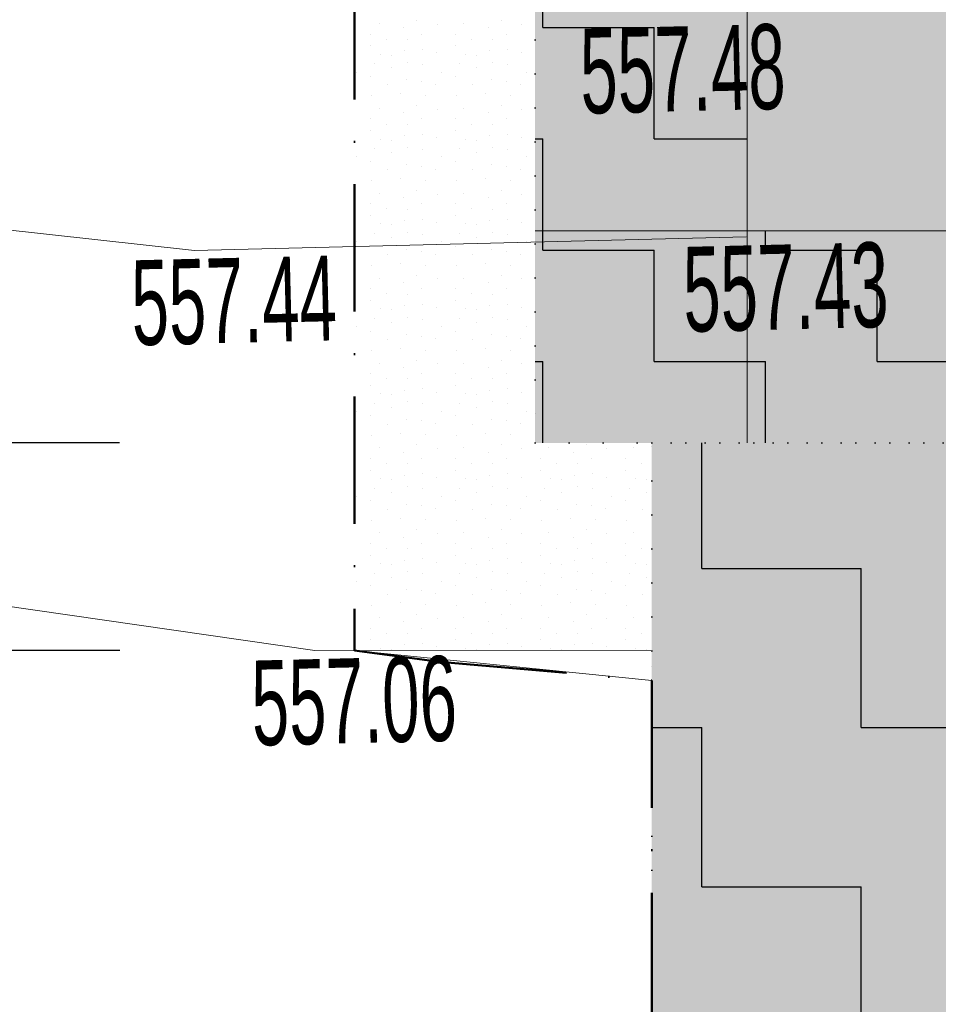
# Model space of a CAD drawing. Header units: millimetres. Extents: x -211955 to 157391, y -241491 to 94238.
# Tile 27 of 138: x -19607 to -17443, y -59527 to -57206. Entities that reach past the tile are written whole.
import ezdxf

# ---------------------------------------------------------------- set-up
doc = ezdxf.new("R2010")
doc.units = ezdxf.units.MM
doc.header["$PDMODE"] = 65
doc.linetypes.add('Cerchovana_1', pattern=[500, 300, -100, 0, -100])
doc.linetypes.add('Teckovana 0.5x_2', pattern=[80, 0, -80])
for name, color, linetype, lineweight in [('XR$1$PODKLAD_1', 7, 'Continuous', 25), ('XR$2$PŮDORYS 1.NP - STÁVAJÍCÍ_1', 7, 'Continuous', 25), ('XR$3$SITUACE - BOURÁNÍ_1', 7, 'Continuous', 25), ('XR$4$SITUACE - BOURÁNÍ - KOTY_1', 7, 'Continuous', 25)]:
    doc.layers.add(name, color=color, linetype=linetype, lineweight=lineweight)
doc.styles.add('ARIALNARROW', font='ARIALN.TTF')
doc.dimstyles.new('DIMSTYLE_2', dxfattribs={"dimtxt": 250, "dimasz": 300, "dimexe": 0, "dimexo": 0, "dimgap": 125, "dimtad": 2, "dimlfac": 0.001, "dimrnd": 0.05, "dimzin": 4, "dimdsep": 46, "dimtxsty": 'ARIALNARROW', "dimblk1": 'ALL_ML_STRICH', "dimblk2": 'ALL_ML_STRICH', "dimsah": 1, "dimcen": 0, "dimclrd": 6, "dimclre": 6, "dimclrt": 6, "dimadec": 0, "dimazin": 0, "dimtfac": 1, "dimtdec": 0, "dimtix": 1, "dimtmove": 2, "dimatfit": 3, "dimfxl": 0, "dimtzin": 0, "dimlwd": 0, "dimlwe": 18, "dimarcsym": 0})
doc.dimstyles.new('DIMSTYLE_3', dxfattribs={"dimtxt": 250, "dimasz": 300, "dimexe": 0, "dimexo": 0, "dimgap": 125, "dimtad": 2, "dimlfac": 0.001, "dimrnd": 0.05, "dimzin": 4, "dimdsep": 46, "dimtxsty": 'ARIALNARROW', "dimblk1": 'ALL_ML_STRICH', "dimblk2": 'ALL_ML_STRICH', "dimsah": 1, "dimcen": 0, "dimclrd": 6, "dimclre": 6, "dimclrt": 6, "dimadec": 0, "dimazin": 0, "dimtfac": 1, "dimtdec": 0, "dimtix": 1, "dimtmove": 2, "dimatfit": 3, "dimfxl": 0, "dimtvp": 1.2, "dimtzin": 0, "dimlwd": 0, "dimlwe": 18, "dimarcsym": 0})
doc.dimstyles.new('DIMSTYLE_4', dxfattribs={"dimtxt": 250, "dimasz": 300, "dimexe": 0, "dimexo": 0, "dimgap": 125, "dimtad": 2, "dimlfac": 0.001, "dimrnd": 0.05, "dimzin": 4, "dimdsep": 46, "dimtxsty": 'ARIALNARROW', "dimblk1": 'ALL_ML_STRICH', "dimblk2": 'ALL_ML_STRICH', "dimsah": 1, "dimcen": 0, "dimclrd": 6, "dimclre": 6, "dimclrt": 6, "dimadec": 0, "dimazin": 0, "dimtfac": 1, "dimtdec": 0, "dimtix": 1, "dimtmove": 2, "dimatfit": 3, "dimfxl": 0, "dimtzin": 0, "dimlwd": 0, "dimlwe": 18, "dimarcsym": 0})

# ---------------------------------------------------------------- blocks, each defined once
blk = doc.blocks.new('VZOR_0')
at = {"layer": 'XR$3$SITUACE - BOURÁNÍ_1', "color": 204, "linetype": 'Continuous', "lineweight": 13}
for p, q in [((-18760.4, -57215.6), (-18760.4, -57215.6)), ((-18702.6, -57225.8), (-18702.6, -57225.8)), ((-18672, -57208.4), (-18672, -57208.4)), ((-18623.8, -57217.2), (-18623.8, -57217.2)), ((-18560.4, -57215.6), (-18560.4, -57215.6)), ((-18502.6, -57225.8), (-18502.6, -57225.8)), ((-18472, -57208.4), (-18472, -57208.4)), ((-18423.8, -57217.2), (-18423.8, -57217.2)), ((-18780, -57240), (-18780, -57240)), ((-18660, -57240), (-18660, -57240)), ((-18580, -57240), (-18580, -57240)), ((-18460, -57240), (-18460, -57240)), ((-18779.4, -57268), (-18779.4, -57268)), ((-18743.2, -57252.4), (-18743.2, -57252.4)), ((-18693.2, -57253), (-18693.2, -57253)), ((-18579.4, -57268), (-18579.4, -57268)), ((-18543.2, -57252.4), (-18543.2, -57252.4)), ((-18493.2, -57253), (-18493.2, -57253)), ((-18756.6, -57287.8), (-18756.6, -57287.8)), ((-18730.2, -57290), (-18730.2, -57290)), ((-18700, -57280), (-18700, -57280)), ((-18658.2, -57276.4), (-18658.2, -57276.4)), ((-18624.6, -57284.6), (-18624.6, -57284.6)), ((-18556.6, -57287.8), (-18556.6, -57287.8)), ((-18530.2, -57290), (-18530.2, -57290)), ((-18500, -57280), (-18500, -57280)), ((-18458.2, -57276.4), (-18458.2, -57276.4)), ((-18424.6, -57284.6), (-18424.6, -57284.6)), ((-18771.2, -57310.4), (-18771.2, -57310.4)), ((-18693, -57307), (-18693, -57307)), ((-18657.2, -57311.8), (-18657.2, -57311.8)), ((-18571.2, -57310.4), (-18571.2, -57310.4)), ((-18493, -57307), (-18493, -57307)), ((-18457.2, -57311.8), (-18457.2, -57311.8)), ((-18813, -57329.6), (-18813, -57329.6)), ((-18780, -57340), (-18780, -57340)), ((-18731.2, -57319.8), (-18731.2, -57319.8)), ((-18613, -57329.6), (-18613, -57329.6)), ((-18580, -57340), (-18580, -57340)), ((-18531.2, -57319.8), (-18531.2, -57319.8)), ((-18413, -57329.6), (-18413, -57329.6)), ((-18740, -57360), (-18740, -57360)), ((-18694.6, -57348.4), (-18694.6, -57348.4)), ((-18660.2, -57351.8), (-18660.2, -57351.8)), ((-18628, -57358.6), (-18628, -57358.6)), ((-18540, -57360), (-18540, -57360)), ((-18494.6, -57348.4), (-18494.6, -57348.4)), ((-18460.2, -57351.8), (-18460.2, -57351.8)), ((-18428, -57358.6), (-18428, -57358.6)), ((-18778.2, -57386), (-18778.2, -57386)), ((-18709.8, -57380.8), (-18709.8, -57380.8)), ((-18651.2, -57384.8), (-18651.2, -57384.8)), ((-18578.2, -57386), (-18578.2, -57386)), ((-18509.8, -57380.8), (-18509.8, -57380.8)), ((-18451.2, -57384.8), (-18451.2, -57384.8)), ((-18672, -57408.4), (-18672, -57408.4)), ((-18472, -57408.4), (-18472, -57408.4)), ((-18760.4, -57415.6), (-18760.4, -57415.6)), ((-18702.6, -57425.8), (-18702.6, -57425.8)), ((-18623.8, -57417.2), (-18623.8, -57417.2)), ((-18560.4, -57415.6), (-18560.4, -57415.6)), ((-18502.6, -57425.8), (-18502.6, -57425.8)), ((-18423.8, -57417.2), (-18423.8, -57417.2)), ((-18780, -57440), (-18780, -57440)), ((-18743.2, -57452.4), (-18743.2, -57452.4)), ((-18693.2, -57453), (-18693.2, -57453)), ((-18660, -57440), (-18660, -57440)), ((-18580, -57440), (-18580, -57440)), ((-18543.2, -57452.4), (-18543.2, -57452.4)), ((-18493.2, -57453), (-18493.2, -57453)), ((-18460, -57440), (-18460, -57440)), ((-18779.4, -57468), (-18779.4, -57468)), ((-18700, -57480), (-18700, -57480)), ((-18658.2, -57476.4), (-18658.2, -57476.4)), ((-18579.4, -57468), (-18579.4, -57468)), ((-18500, -57480), (-18500, -57480)), ((-18458.2, -57476.4), (-18458.2, -57476.4)), ((-18756.6, -57487.8), (-18756.6, -57487.8)), ((-18730.2, -57490), (-18730.2, -57490)), ((-18624.6, -57484.6), (-18624.6, -57484.6)), ((-18556.6, -57487.8), (-18556.6, -57487.8)), ((-18530.2, -57490), (-18530.2, -57490)), ((-18424.6, -57484.6), (-18424.6, -57484.6)), ((-18771.2, -57510.4), (-18771.2, -57510.4)), ((-18731.2, -57519.8), (-18731.2, -57519.8)), ((-18693, -57507), (-18693, -57507)), ((-18657.2, -57511.8), (-18657.2, -57511.8)), ((-18571.2, -57510.4), (-18571.2, -57510.4)), ((-18531.2, -57519.8), (-18531.2, -57519.8)), ((-18493, -57507), (-18493, -57507)), ((-18457.2, -57511.8), (-18457.2, -57511.8)), ((-18813, -57529.6), (-18813, -57529.6)), ((-18780, -57540), (-18780, -57540)), ((-18694.6, -57548.4), (-18694.6, -57548.4)), ((-18613, -57529.6), (-18613, -57529.6)), ((-18580, -57540), (-18580, -57540)), ((-18494.6, -57548.4), (-18494.6, -57548.4)), ((-18413, -57529.6), (-18413, -57529.6)), ((-18740, -57560), (-18740, -57560)), ((-18660.2, -57551.8), (-18660.2, -57551.8)), ((-18628, -57558.6), (-18628, -57558.6)), ((-18540, -57560), (-18540, -57560)), ((-18460.2, -57551.8), (-18460.2, -57551.8)), ((-18428, -57558.6), (-18428, -57558.6)), ((-18778.2, -57586), (-18778.2, -57586)), ((-18709.8, -57580.8), (-18709.8, -57580.8)), ((-18651.2, -57584.8), (-18651.2, -57584.8)), ((-18578.2, -57586), (-18578.2, -57586)), ((-18509.8, -57580.8), (-18509.8, -57580.8)), ((-18451.2, -57584.8), (-18451.2, -57584.8)), ((-18760.4, -57615.6), (-18760.4, -57615.6)), ((-18672, -57608.4), (-18672, -57608.4)), ((-18623.8, -57617.2), (-18623.8, -57617.2)), ((-18560.4, -57615.6), (-18560.4, -57615.6)), ((-18472, -57608.4), (-18472, -57608.4)), ((-18423.8, -57617.2), (-18423.8, -57617.2)), ((-18780, -57640), (-18780, -57640)), ((-18702.6, -57625.8), (-18702.6, -57625.8)), ((-18660, -57640), (-18660, -57640)), ((-18580, -57640), (-18580, -57640)), ((-18502.6, -57625.8), (-18502.6, -57625.8)), ((-18460, -57640), (-18460, -57640)), ((-18743.2, -57652.4), (-18743.2, -57652.4)), ((-18693.2, -57653), (-18693.2, -57653)), ((-18543.2, -57652.4), (-18543.2, -57652.4)), ((-18493.2, -57653), (-18493.2, -57653)), ((-18779.4, -57668), (-18779.4, -57668)), ((-18756.6, -57687.8), (-18756.6, -57687.8)), ((-18730.2, -57690), (-18730.2, -57690)), ((-18700, -57680), (-18700, -57680)), ((-18658.2, -57676.4), (-18658.2, -57676.4)), ((-18624.6, -57684.6), (-18624.6, -57684.6)), ((-18579.4, -57668), (-18579.4, -57668)), ((-18556.6, -57687.8), (-18556.6, -57687.8)), ((-18530.2, -57690), (-18530.2, -57690)), ((-18500, -57680), (-18500, -57680)), ((-18458.2, -57676.4), (-18458.2, -57676.4)), ((-18424.6, -57684.6), (-18424.6, -57684.6)), ((-18771.2, -57710.4), (-18771.2, -57710.4)), ((-18693, -57707), (-18693, -57707)), ((-18657.2, -57711.8), (-18657.2, -57711.8)), ((-18571.2, -57710.4), (-18571.2, -57710.4)), ((-18493, -57707), (-18493, -57707)), ((-18457.2, -57711.8), (-18457.2, -57711.8)), ((-18813, -57729.6), (-18813, -57729.6)), ((-18731.2, -57719.8), (-18731.2, -57719.8)), ((-18613, -57729.6), (-18613, -57729.6)), ((-18531.2, -57719.8), (-18531.2, -57719.8)), ((-18413, -57729.6), (-18413, -57729.6)), ((-18780, -57740), (-18780, -57740)), ((-18740, -57760), (-18740, -57760)), ((-18694.6, -57748.4), (-18694.6, -57748.4)), ((-18660.2, -57751.8), (-18660.2, -57751.8)), ((-18628, -57758.6), (-18628, -57758.6)), ((-18580, -57740), (-18580, -57740)), ((-18540, -57760), (-18540, -57760)), ((-18494.6, -57748.4), (-18494.6, -57748.4)), ((-18460.2, -57751.8), (-18460.2, -57751.8)), ((-18428, -57758.6), (-18428, -57758.6)), ((-18709.8, -57780.8), (-18709.8, -57780.8)), ((-18509.8, -57780.8), (-18509.8, -57780.8)), ((-18778.2, -57786), (-18778.2, -57786)), ((-18651.2, -57784.8), (-18651.2, -57784.8)), ((-18578.2, -57786), (-18578.2, -57786)), ((-18451.2, -57784.8), (-18451.2, -57784.8)), ((-18760.4, -57815.6), (-18760.4, -57815.6)), ((-18702.6, -57825.8), (-18702.6, -57825.8)), ((-18672, -57808.4), (-18672, -57808.4)), ((-18623.8, -57817.2), (-18623.8, -57817.2)), ((-18560.4, -57815.6), (-18560.4, -57815.6)), ((-18502.6, -57825.8), (-18502.6, -57825.8)), ((-18472, -57808.4), (-18472, -57808.4)), ((-18423.8, -57817.2), (-18423.8, -57817.2)), ((-18780, -57840), (-18780, -57840)), ((-18743.2, -57852.4), (-18743.2, -57852.4)), ((-18693.2, -57853), (-18693.2, -57853)), ((-18660, -57840), (-18660, -57840)), ((-18580, -57840), (-18580, -57840)), ((-18543.2, -57852.4), (-18543.2, -57852.4)), ((-18493.2, -57853), (-18493.2, -57853)), ((-18460, -57840), (-18460, -57840)), ((-18779.4, -57868), (-18779.4, -57868)), ((-18658.2, -57876.4), (-18658.2, -57876.4)), ((-18579.4, -57868), (-18579.4, -57868)), ((-18458.2, -57876.4), (-18458.2, -57876.4)), ((-18756.6, -57887.8), (-18756.6, -57887.8)), ((-18730.2, -57890), (-18730.2, -57890)), ((-18700, -57880), (-18700, -57880)), ((-18624.6, -57884.6), (-18624.6, -57884.6)), ((-18556.6, -57887.8), (-18556.6, -57887.8)), ((-18530.2, -57890), (-18530.2, -57890)), ((-18500, -57880), (-18500, -57880)), ((-18424.6, -57884.6), (-18424.6, -57884.6)), ((-18771.2, -57910.4), (-18771.2, -57910.4)), ((-18731.2, -57919.8), (-18731.2, -57919.8)), ((-18693, -57907), (-18693, -57907)), ((-18657.2, -57911.8), (-18657.2, -57911.8)), ((-18571.2, -57910.4), (-18571.2, -57910.4)), ((-18531.2, -57919.8), (-18531.2, -57919.8)), ((-18493, -57907), (-18493, -57907)), ((-18457.2, -57911.8), (-18457.2, -57911.8)), ((-18813, -57929.6), (-18813, -57929.6)), ((-18780, -57940), (-18780, -57940)), ((-18613, -57929.6), (-18613, -57929.6)), ((-18580, -57940), (-18580, -57940)), ((-18413, -57929.6), (-18413, -57929.6)), ((-18740, -57960), (-18740, -57960)), ((-18694.6, -57948.4), (-18694.6, -57948.4)), ((-18660.2, -57951.8), (-18660.2, -57951.8)), ((-18628, -57958.6), (-18628, -57958.6)), ((-18540, -57960), (-18540, -57960)), ((-18494.6, -57948.4), (-18494.6, -57948.4)), ((-18460.2, -57951.8), (-18460.2, -57951.8)), ((-18428, -57958.6), (-18428, -57958.6)), ((-18778.2, -57986), (-18778.2, -57986)), ((-18709.8, -57980.8), (-18709.8, -57980.8)), ((-18651.2, -57984.8), (-18651.2, -57984.8)), ((-18578.2, -57986), (-18578.2, -57986)), ((-18509.8, -57980.8), (-18509.8, -57980.8)), ((-18451.2, -57984.8), (-18451.2, -57984.8)), ((-18760.4, -58015.6), (-18760.4, -58015.6)), ((-18672, -58008.4), (-18672, -58008.4)), ((-18560.4, -58015.6), (-18560.4, -58015.6)), ((-18472, -58008.4), (-18472, -58008.4)), ((-18702.6, -58025.8), (-18702.6, -58025.8)), ((-18623.8, -58017.2), (-18623.8, -58017.2)), ((-18502.6, -58025.8), (-18502.6, -58025.8)), ((-18423.8, -58017.2), (-18423.8, -58017.2)), ((-18780, -58040), (-18780, -58040)), ((-18743.2, -58052.4), (-18743.2, -58052.4)), ((-18693.2, -58053), (-18693.2, -58053)), ((-18660, -58040), (-18660, -58040)), ((-18580, -58040), (-18580, -58040)), ((-18543.2, -58052.4), (-18543.2, -58052.4)), ((-18493.2, -58053), (-18493.2, -58053)), ((-18460, -58040), (-18460, -58040)), ((-18779.4, -58068), (-18779.4, -58068)), ((-18700, -58080), (-18700, -58080)), ((-18658.2, -58076.4), (-18658.2, -58076.4)), ((-18624.6, -58084.6), (-18624.6, -58084.6)), ((-18579.4, -58068), (-18579.4, -58068)), ((-18500, -58080), (-18500, -58080)), ((-18458.2, -58076.4), (-18458.2, -58076.4)), ((-18424.6, -58084.6), (-18424.6, -58084.6)), ((-18756.6, -58087.8), (-18756.6, -58087.8)), ((-18730.2, -58090), (-18730.2, -58090)), ((-18693, -58107), (-18693, -58107)), ((-18556.6, -58087.8), (-18556.6, -58087.8)), ((-18530.2, -58090), (-18530.2, -58090)), ((-18493, -58107), (-18493, -58107)), ((-18813, -58129.6), (-18813, -58129.6)), ((-18771.2, -58110.4), (-18771.2, -58110.4)), ((-18731.2, -58119.8), (-18731.2, -58119.8)), ((-18657.2, -58111.8), (-18657.2, -58111.8)), ((-18613, -58129.6), (-18613, -58129.6)), ((-18571.2, -58110.4), (-18571.2, -58110.4)), ((-18531.2, -58119.8), (-18531.2, -58119.8)), ((-18457.2, -58111.8), (-18457.2, -58111.8)), ((-18413, -58129.6), (-18413, -58129.6)), ((-18780, -58140), (-18780, -58140)), ((-18694.6, -58148.4), (-18694.6, -58148.4)), ((-18660.2, -58151.8), (-18660.2, -58151.8)), ((-18580, -58140), (-18580, -58140)), ((-18494.6, -58148.4), (-18494.6, -58148.4)), ((-18460.2, -58151.8), (-18460.2, -58151.8)), ((-18740, -58160), (-18740, -58160)), ((-18628, -58158.6), (-18628, -58158.6)), ((-18540, -58160), (-18540, -58160)), ((-18428, -58158.6), (-18428, -58158.6)), ((-18778.2, -58186), (-18778.2, -58186)), ((-18709.8, -58180.8), (-18709.8, -58180.8)), ((-18651.2, -58184.8), (-18651.2, -58184.8)), ((-18578.2, -58186), (-18578.2, -58186)), ((-18509.8, -58180.8), (-18509.8, -58180.8)), ((-18451.2, -58184.8), (-18451.2, -58184.8)), ((-18760.4, -58215.6), (-18760.4, -58215.6)), ((-18672, -58208.4), (-18672, -58208.4)), ((-18623.8, -58217.2), (-18623.8, -58217.2)), ((-18560.4, -58215.6), (-18560.4, -58215.6)), ((-18472, -58208.4), (-18472, -58208.4)), ((-18423.8, -58217.2), (-18423.8, -58217.2)), ((-18360.4, -58215.6), (-18360.4, -58215.6)), ((-18272, -58208.4), (-18272, -58208.4)), ((-18223.8, -58217.2), (-18223.8, -58217.2)), ((-18160.4, -58215.6), (-18160.4, -58215.6)), ((-18780, -58240), (-18780, -58240)), ((-18702.6, -58225.8), (-18702.6, -58225.8)), ((-18660, -58240), (-18660, -58240)), ((-18580, -58240), (-18580, -58240)), ((-18502.6, -58225.8), (-18502.6, -58225.8)), ((-18460, -58240), (-18460, -58240)), ((-18380, -58240), (-18380, -58240)), ((-18302.6, -58225.8), (-18302.6, -58225.8)), ((-18260, -58240), (-18260, -58240)), ((-18180, -58240), (-18180, -58240)), ((-18779.4, -58268), (-18779.4, -58268)), ((-18743.2, -58252.4), (-18743.2, -58252.4)), ((-18693.2, -58253), (-18693.2, -58253)), ((-18579.4, -58268), (-18579.4, -58268)), ((-18543.2, -58252.4), (-18543.2, -58252.4)), ((-18493.2, -58253), (-18493.2, -58253)), ((-18379.4, -58268), (-18379.4, -58268)), ((-18343.2, -58252.4), (-18343.2, -58252.4)), ((-18293.2, -58253), (-18293.2, -58253)), ((-18179.4, -58268), (-18179.4, -58268)), ((-18143.2, -58252.4), (-18143.2, -58252.4)), ((-18756.6, -58287.8), (-18756.6, -58287.8)), ((-18730.2, -58290), (-18730.2, -58290)), ((-18700, -58280), (-18700, -58280)), ((-18658.2, -58276.4), (-18658.2, -58276.4)), ((-18624.6, -58284.6), (-18624.6, -58284.6)), ((-18556.6, -58287.8), (-18556.6, -58287.8)), ((-18530.2, -58290), (-18530.2, -58290)), ((-18500, -58280), (-18500, -58280)), ((-18458.2, -58276.4), (-18458.2, -58276.4)), ((-18424.6, -58284.6), (-18424.6, -58284.6)), ((-18356.6, -58287.8), (-18356.6, -58287.8)), ((-18330.2, -58290), (-18330.2, -58290)), ((-18300, -58280), (-18300, -58280)), ((-18258.2, -58276.4), (-18258.2, -58276.4)), ((-18224.6, -58284.6), (-18224.6, -58284.6)), ((-18156.6, -58287.8), (-18156.6, -58287.8)), ((-18130.2, -58290), (-18130.2, -58290)), ((-18771.2, -58310.4), (-18771.2, -58310.4)), ((-18693, -58307), (-18693, -58307)), ((-18657.2, -58311.8), (-18657.2, -58311.8)), ((-18571.2, -58310.4), (-18571.2, -58310.4)), ((-18493, -58307), (-18493, -58307)), ((-18457.2, -58311.8), (-18457.2, -58311.8)), ((-18371.2, -58310.4), (-18371.2, -58310.4)), ((-18293, -58307), (-18293, -58307)), ((-18257.2, -58311.8), (-18257.2, -58311.8)), ((-18171.2, -58310.4), (-18171.2, -58310.4)), ((-18813, -58329.6), (-18813, -58329.6)), ((-18780, -58340), (-18780, -58340)), ((-18731.2, -58319.8), (-18731.2, -58319.8)), ((-18613, -58329.6), (-18613, -58329.6)), ((-18580, -58340), (-18580, -58340)), ((-18531.2, -58319.8), (-18531.2, -58319.8)), ((-18413, -58329.6), (-18413, -58329.6)), ((-18380, -58340), (-18380, -58340)), ((-18331.2, -58319.8), (-18331.2, -58319.8)), ((-18213, -58329.6), (-18213, -58329.6)), ((-18180, -58340), (-18180, -58340)), ((-18131.2, -58319.8), (-18131.2, -58319.8)), ((-18740, -58360), (-18740, -58360)), ((-18694.6, -58348.4), (-18694.6, -58348.4)), ((-18660.2, -58351.8), (-18660.2, -58351.8)), ((-18628, -58358.6), (-18628, -58358.6)), ((-18540, -58360), (-18540, -58360)), ((-18494.6, -58348.4), (-18494.6, -58348.4)), ((-18460.2, -58351.8), (-18460.2, -58351.8)), ((-18428, -58358.6), (-18428, -58358.6)), ((-18340, -58360), (-18340, -58360)), ((-18294.6, -58348.4), (-18294.6, -58348.4)), ((-18260.2, -58351.8), (-18260.2, -58351.8)), ((-18228, -58358.6), (-18228, -58358.6)), ((-18140, -58360), (-18140, -58360)), ((-18778.2, -58386), (-18778.2, -58386)), ((-18709.8, -58380.8), (-18709.8, -58380.8)), ((-18651.2, -58384.8), (-18651.2, -58384.8)), ((-18578.2, -58386), (-18578.2, -58386)), ((-18509.8, -58380.8), (-18509.8, -58380.8)), ((-18451.2, -58384.8), (-18451.2, -58384.8)), ((-18378.2, -58386), (-18378.2, -58386)), ((-18309.8, -58380.8), (-18309.8, -58380.8)), ((-18251.2, -58384.8), (-18251.2, -58384.8)), ((-18178.2, -58386), (-18178.2, -58386)), ((-18672, -58408.4), (-18672, -58408.4)), ((-18472, -58408.4), (-18472, -58408.4)), ((-18272, -58408.4), (-18272, -58408.4)), ((-18760.4, -58415.6), (-18760.4, -58415.6)), ((-18702.6, -58425.8), (-18702.6, -58425.8)), ((-18623.8, -58417.2), (-18623.8, -58417.2)), ((-18560.4, -58415.6), (-18560.4, -58415.6)), ((-18502.6, -58425.8), (-18502.6, -58425.8)), ((-18423.8, -58417.2), (-18423.8, -58417.2)), ((-18360.4, -58415.6), (-18360.4, -58415.6)), ((-18302.6, -58425.8), (-18302.6, -58425.8)), ((-18223.8, -58417.2), (-18223.8, -58417.2)), ((-18160.4, -58415.6), (-18160.4, -58415.6)), ((-18780, -58440), (-18780, -58440)), ((-18743.2, -58452.4), (-18743.2, -58452.4)), ((-18693.2, -58453), (-18693.2, -58453)), ((-18660, -58440), (-18660, -58440)), ((-18580, -58440), (-18580, -58440)), ((-18543.2, -58452.4), (-18543.2, -58452.4)), ((-18493.2, -58453), (-18493.2, -58453)), ((-18460, -58440), (-18460, -58440)), ((-18380, -58440), (-18380, -58440)), ((-18343.2, -58452.4), (-18343.2, -58452.4)), ((-18293.2, -58453), (-18293.2, -58453)), ((-18260, -58440), (-18260, -58440)), ((-18180, -58440), (-18180, -58440)), ((-18143.2, -58452.4), (-18143.2, -58452.4)), ((-18779.4, -58468), (-18779.4, -58468)), ((-18658.2, -58476.4), (-18658.2, -58476.4)), ((-18579.4, -58468), (-18579.4, -58468)), ((-18458.2, -58476.4), (-18458.2, -58476.4)), ((-18379.4, -58468), (-18379.4, -58468)), ((-18258.2, -58476.4), (-18258.2, -58476.4)), ((-18179.4, -58468), (-18179.4, -58468)), ((-18756.6, -58487.8), (-18756.6, -58487.8)), ((-18730.2, -58490), (-18730.2, -58490)), ((-18700, -58480), (-18700, -58480)), ((-18624.6, -58484.6), (-18624.6, -58484.6)), ((-18556.6, -58487.8), (-18556.6, -58487.8)), ((-18530.2, -58490), (-18530.2, -58490)), ((-18500, -58480), (-18500, -58480)), ((-18424.6, -58484.6), (-18424.6, -58484.6)), ((-18356.6, -58487.8), (-18356.6, -58487.8)), ((-18330.2, -58490), (-18330.2, -58490)), ((-18300, -58480), (-18300, -58480)), ((-18224.6, -58484.6), (-18224.6, -58484.6)), ((-18156.6, -58487.8), (-18156.6, -58487.8)), ((-18130.2, -58490), (-18130.2, -58490)), ((-18771.2, -58510.4), (-18771.2, -58510.4)), ((-18731.2, -58519.8), (-18731.2, -58519.8)), ((-18693, -58507), (-18693, -58507)), ((-18657.2, -58511.8), (-18657.2, -58511.8)), ((-18571.2, -58510.4), (-18571.2, -58510.4)), ((-18531.2, -58519.8), (-18531.2, -58519.8)), ((-18493, -58507), (-18493, -58507)), ((-18457.2, -58511.8), (-18457.2, -58511.8)), ((-18371.2, -58510.4), (-18371.2, -58510.4)), ((-18331.2, -58519.8), (-18331.2, -58519.8)), ((-18293, -58507), (-18293, -58507)), ((-18257.2, -58511.8), (-18257.2, -58511.8)), ((-18171.2, -58510.4), (-18171.2, -58510.4)), ((-18131.2, -58519.8), (-18131.2, -58519.8)), ((-18813, -58529.6), (-18813, -58529.6)), ((-18780, -58540), (-18780, -58540)), ((-18694.6, -58548.4), (-18694.6, -58548.4)), ((-18613, -58529.6), (-18613, -58529.6)), ((-18580, -58540), (-18580, -58540)), ((-18494.6, -58548.4), (-18494.6, -58548.4)), ((-18413, -58529.6), (-18413, -58529.6)), ((-18380, -58540), (-18380, -58540)), ((-18294.6, -58548.4), (-18294.6, -58548.4)), ((-18213, -58529.6), (-18213, -58529.6)), ((-18180, -58540), (-18180, -58540)), ((-18740, -58560), (-18740, -58560)), ((-18660.2, -58551.8), (-18660.2, -58551.8)), ((-18628, -58558.6), (-18628, -58558.6)), ((-18540, -58560), (-18540, -58560)), ((-18460.2, -58551.8), (-18460.2, -58551.8)), ((-18428, -58558.6), (-18428, -58558.6)), ((-18340, -58560), (-18340, -58560)), ((-18260.2, -58551.8), (-18260.2, -58551.8)), ((-18228, -58558.6), (-18228, -58558.6)), ((-18140, -58560), (-18140, -58560)), ((-18778.2, -58586), (-18778.2, -58586)), ((-18709.8, -58580.8), (-18709.8, -58580.8)), ((-18651.2, -58584.8), (-18651.2, -58584.8)), ((-18578.2, -58586), (-18578.2, -58586)), ((-18509.8, -58580.8), (-18509.8, -58580.8)), ((-18451.2, -58584.8), (-18451.2, -58584.8)), ((-18378.2, -58586), (-18378.2, -58586)), ((-18309.8, -58580.8), (-18309.8, -58580.8)), ((-18251.2, -58584.8), (-18251.2, -58584.8)), ((-18178.2, -58586), (-18178.2, -58586)), ((-18760.4, -58615.6), (-18760.4, -58615.6)), ((-18672, -58608.4), (-18672, -58608.4)), ((-18623.8, -58617.2), (-18623.8, -58617.2)), ((-18560.4, -58615.6), (-18560.4, -58615.6)), ((-18472, -58608.4), (-18472, -58608.4)), ((-18423.8, -58617.2), (-18423.8, -58617.2)), ((-18360.4, -58615.6), (-18360.4, -58615.6)), ((-18272, -58608.4), (-18272, -58608.4)), ((-18223.8, -58617.2), (-18223.8, -58617.2)), ((-18160.4, -58615.6), (-18160.4, -58615.6)), ((-18780, -58640), (-18780, -58640)), ((-18702.6, -58625.8), (-18702.6, -58625.8)), ((-18660, -58640), (-18660, -58640)), ((-18580, -58640), (-18580, -58640)), ((-18502.6, -58625.8), (-18502.6, -58625.8)), ((-18460, -58640), (-18460, -58640)), ((-18380, -58640), (-18380, -58640)), ((-18302.6, -58625.8), (-18302.6, -58625.8)), ((-18260, -58640), (-18260, -58640)), ((-18180, -58640), (-18180, -58640)), ((-18743.2, -58652.4), (-18743.2, -58652.4)), ((-18693.2, -58653), (-18693.2, -58653)), ((-18543.2, -58652.4), (-18543.2, -58652.4)), ((-18493.2, -58653), (-18493.2, -58653)), ((-18343.2, -58652.4), (-18343.2, -58652.4)), ((-18293.2, -58653), (-18293.2, -58653)), ((-18143.2, -58652.4), (-18143.2, -58652.4)), ((-18779.4, -58668), (-18779.4, -58668)), ((-18756.6, -58687.8), (-18756.6, -58687.8)), ((-18700, -58680), (-18700, -58680)), ((-18658.2, -58676.4), (-18658.2, -58676.4)), ((-18624.6, -58684.6), (-18624.6, -58684.6)), ((-18579.4, -58668), (-18579.4, -58668)), ((-18556.6, -58687.8), (-18556.6, -58687.8)), ((-18500, -58680), (-18500, -58680)), ((-18458.2, -58676.4), (-18458.2, -58676.4)), ((-18424.6, -58684.6), (-18424.6, -58684.6)), ((-18379.4, -58668), (-18379.4, -58668)), ((-18356.6, -58687.8), (-18356.6, -58687.8)), ((-18300, -58680), (-18300, -58680)), ((-18258.2, -58676.4), (-18258.2, -58676.4)), ((-18224.6, -58684.6), (-18224.6, -58684.6)), ((-18179.4, -58668), (-18179.4, -58668)), ((-18156.6, -58687.8), (-18156.6, -58687.8)), ((-18730.2, -58690), (-18730.2, -58690)), ((-18530.2, -58690), (-18530.2, -58690)), ((-18330.2, -58690), (-18330.2, -58690)), ((-18130.2, -58690), (-18130.2, -58690))]:
    blk.add_line(p, q, dxfattribs=at)
blk = doc.blocks.new('ALL_ML_STRICH')
at = {"color": 0, "linetype": 'ByBlock', "lineweight": -2}
for p, q in [((0, -0.5), (0, 0.5)), ((-0.3, -0.3), (0.3, 0.3)), ((-1, 0), (0.5, 0))]:
    blk.add_line(p, q, dxfattribs=at)
blk = doc.blocks.new('*D14')
at = {"layer": 'DEFPOINTS', "color": 6, "linetype": 'Continuous', "lineweight": 18}
for p in [(-18817.8, -58692.9), (-19984.5, -61513.4), (-18118.7, -61513.4)]:
    blk.add_point(p, dxfattribs=at)
at = {"layer": 'XR$4$SITUACE - BOURÁNÍ - KOTY_1', "color": 6, "linetype": 'Continuous', "lineweight": -2}
for p, q in [((-19370.9, -58692.9), (-19984.5, -58692.9)), ((-19984.5, -61513.4), (-19984.5, -58692.9)), ((-19365.7, -61513.4), (-19984.5, -61513.4))]:
    blk.add_line(p, q, dxfattribs=at)
at = {"layer": 'XR$4$SITUACE - BOURÁNÍ - KOTY_1', "color": 6, "linetype": 'Continuous', "lineweight": 18, "xscale": 300, "yscale": 300, "zscale": 300}
for p, rotation in [((-19984.5, -58692.9), 90), ((-19984.5, -61513.4), 270)]:
    blk.add_blockref('ALL_ML_STRICH', p, dxfattribs=dict(at, rotation=rotation))
at = {"layer": 'XR$4$SITUACE - BOURÁNÍ - KOTY_1', "color": 6, "linetype": 'Continuous', "lineweight": 18, "insert": (-20209.5, -60059.2), "char_height": 250, "width": 811.429, "attachment_point": 5, "rotation": 90, "style": 'ARIALNARROW'}
blk.add_mtext('\\W0.81;\\A1;{2.80}', dxfattribs=at)
blk = doc.blocks.new('*D15')
at = {"layer": 'DEFPOINTS', "color": 6, "linetype": 'Continuous', "lineweight": 18}
for p in [(-18393, -58203.9), (-19984.5, -58692.9), (-18817.8, -58692.9)]:
    blk.add_point(p, dxfattribs=at)
at = {"layer": 'XR$4$SITUACE - BOURÁNÍ - KOTY_1', "color": 6, "linetype": 'Continuous', "lineweight": -2}
for p, q in [((-19371.8, -58203.9), (-19984.5, -58203.9)), ((-19984.5, -58692.9), (-19984.5, -58203.9)), ((-19370.9, -58692.9), (-19984.5, -58692.9))]:
    blk.add_line(p, q, dxfattribs=at)
at = {"layer": 'XR$4$SITUACE - BOURÁNÍ - KOTY_1', "color": 6, "linetype": 'Continuous', "lineweight": 18, "xscale": 300, "yscale": 300, "zscale": 300}
for p, rotation in [((-19984.5, -58203.9), 90), ((-19984.5, -58692.9), 270)]:
    blk.add_blockref('ALL_ML_STRICH', p, dxfattribs=dict(at, rotation=rotation))
at = {"layer": 'XR$4$SITUACE - BOURÁNÍ - KOTY_1', "color": 6, "linetype": 'Continuous', "lineweight": 18, "insert": (-20209.5, -58978.9), "char_height": 250, "width": 811.429, "attachment_point": 5, "rotation": 90, "style": 'ARIALNARROW'}
blk.add_mtext('\\W0.81;\\A1;{0.50}', dxfattribs=at)
blk = doc.blocks.new('*D16')
at = {"layer": 'DEFPOINTS', "color": 6, "linetype": 'Continuous', "lineweight": 18}
for p in [(-18393, -45078.9), (-19984.5, -58203.9), (-18393, -58203.9)]:
    blk.add_point(p, dxfattribs=at)
at = {"layer": 'XR$4$SITUACE - BOURÁNÍ - KOTY_1', "color": 6, "linetype": 'Continuous', "lineweight": -2}
for p, q in [((-19395.9, -45078.9), (-19984.5, -45078.9)), ((-19984.5, -58203.9), (-19984.5, -45078.9)), ((-19371.8, -58203.9), (-19984.5, -58203.9))]:
    blk.add_line(p, q, dxfattribs=at)
at = {"layer": 'XR$4$SITUACE - BOURÁNÍ - KOTY_1', "color": 6, "linetype": 'Continuous', "lineweight": 18, "xscale": 300, "yscale": 300, "zscale": 300}
for p, rotation in [((-19984.5, -45078.9), 90), ((-19984.5, -58203.9), 270)]:
    blk.add_blockref('ALL_ML_STRICH', p, dxfattribs=dict(at, rotation=rotation))
at = {"layer": 'XR$4$SITUACE - BOURÁNÍ - KOTY_1', "color": 6, "linetype": 'Continuous', "lineweight": 18, "insert": (-20209.5, -51606.4), "char_height": 250, "width": 1014.286, "attachment_point": 5, "rotation": 90, "style": 'ARIALNARROW'}
blk.add_mtext('\\W0.81;\\A1;{13.15}', dxfattribs=at)

msp = doc.modelspace()

# ---------------------------------------------------------------- hatches: boundary and pattern name
at = {"layer": 'XR$2$PŮDORYS 1.NP - STÁVAJÍCÍ_1', "linetype": 'Continuous', "lineweight": 25}
msp.add_hatch(color=9, dxfattribs=at).paths.add_polyline_path([(-17892.983, -57703.892), (-1182.983, -57703.892), (-1182.983, -59773.892), (6922.017, -59773.892), (6922.017, -57703.892), (23652.017, -57703.892), (23652.017, -45578.892), (17222.017, -45578.892), (17222.017, -47263.892), (-11462.983, -47263.892), (-11462.983, -45578.892), (-17892.983, -45578.892)])
at = {"layer": 'XR$3$SITUACE - BOURÁNÍ_1', "linetype": 'Continuous', "lineweight": 25}
for points in [[(-11382.983, -58203.892), (-11382.983, -57703.892), (-17892.983, -57703.892), (-17892.983, -45578.892), (-11462.983, -45578.892), (-11462.983, -47263.892), (371.998, -47267.804), (372.646, -46767.998), (-10962.983, -46763.892), (-10962.983, -45078.892), (-18392.983, -45078.892), (-18392.983, -58203.892)], [(-11382.983, -62049.582), (-11382.983, -58203.892), (-18117.849, -58203.892), (-18117.849, -61453.268)]]:
    msp.add_hatch(color=254, dxfattribs=at).paths.add_polyline_path(points, flags=0)
h = msp.add_hatch(dxfattribs=at)
h.set_pattern_fill('VZOR', scale=262.5, style=0, pattern_type=2)
h.set_pattern_definition([(0, (525, 525), (262.5, 262.5), [262.5, -262.5]), (90, (525, 525), (-262.5, 262.5), [262.5, -262.5])])
h.paths.add_polyline_path([(-11382.983, -58203.892), (-11382.983, -57703.892), (-17892.983, -57703.892), (-17892.983, -45578.892), (-11462.983, -45578.892), (-11462.983, -47263.892), (371.998, -47267.804), (372.646, -46767.998), (-10962.983, -46763.892), (-10962.983, -45078.892), (-18392.983, -45078.892), (-18392.983, -58203.892)], flags=0)
h = msp.add_hatch(dxfattribs=at)
h.set_pattern_fill('VZOR', scale=375, style=0, pattern_type=2)
h.set_pattern_definition([(0, (750, 750), (375, 375), [375, -375]), (90, (750, 750), (-375, 375), [375, -375])])
h.paths.add_polyline_path([(-11382.983, -62049.582), (-11382.983, -58203.892), (-18117.849, -58203.892), (-18117.849, -61453.268)], flags=0)

# ---------------------------------------------------------------- linework, layer by layer
at = {"layer": 'XR$1$PODKLAD_1', "color": 7, "linetype": 'Continuous', "lineweight": 13}
for p, q in [((-24921.996, -57119.13), (-19194.956, -57750.014)), ((-25707.894, -57708.42), (-18911.925, -58693.408)), ((-19194.956, -57750.014), (-17895.34, -57718.393)), ((-18911.925, -58693.408), (-18117.849, -58693.733))]:
    msp.add_line(p, q, dxfattribs=at)
at = {"layer": 'XR$1$PODKLAD_1', "color": 7, "linetype": 'Teckovana 0.5x_2', "lineweight": 25}
for p, q in [((-18117.849, -58693.733), (-18117.849, -58203.892)), ((-18117.849, -58203.892), (-11382.983, -58203.892))]:
    msp.add_line(p, q, dxfattribs=at)
at = {"layer": 'XR$2$PŮDORYS 1.NP - STÁVAJÍCÍ_1', "color": 7, "linetype": 'Teckovana 0.5x_2', "lineweight": 25}
for p, q in [((-18392.983, -45078.892), (-18392.983, -58203.892)), ((-18392.983, -58203.892), (-11382.983, -58203.892))]:
    msp.add_line(p, q, dxfattribs=at)
at = {"layer": 'XR$2$PŮDORYS 1.NP - STÁVAJÍCÍ_1', "color": 251, "linetype": 'Continuous', "lineweight": 13}
for p, q in [((-17892.983, -57128.892), (-17892.983, -57703.892)), ((-17892.983, -57703.892), (-10962.983, -57703.892))]:
    msp.add_line(p, q, dxfattribs=at)
at = {"layer": 'XR$2$PŮDORYS 1.NP - STÁVAJÍCÍ_1', "color": 8, "linetype": 'Continuous', "lineweight": 13}
for q in [(-18392.983, -57703.892), (-17892.983, -58203.892)]:
    msp.add_line((-17892.983, -57703.892), q, dxfattribs=at)
at = {"layer": 'XR$3$SITUACE - BOURÁNÍ_1', "color": 204, "linetype": 'Cerchovana_1', "lineweight": 50}
for p, q in [((-18817.849, -44591.677), (-18817.849, -58692.884)), ((-18817.849, -58692.884), (-18617.849, -58719.446)), ((-18617.849, -58719.446), (-18117.849, -58763.717)), ((-18117.849, -58763.717), (-18118.747, -61513.423))]:
    msp.add_line(p, q, dxfattribs=at)
at = {"layer": 'XR$3$SITUACE - BOURÁNÍ_1', "color": 8, "linetype": 'Continuous', "lineweight": 13}
msp.add_line((-18117.849, -58763.717), (-18817.849, -58692.884), dxfattribs=at)
at = {"layer": 'XR$3$SITUACE - BOURÁNÍ_1', "color": 7, "linetype": 'Teckovana 0.5x_2', "lineweight": 25}
msp.add_line((-18117.849, -61453.268), (-18117.849, -58693.733), dxfattribs=at)

# ---------------------------------------------------------------- block references
at = {"layer": 'XR$3$SITUACE - BOURÁNÍ_1', "color": 204, "linetype": 'Continuous', "lineweight": 13}
msp.add_blockref('VZOR_0', (0, 0), dxfattribs=at)

# ---------------------------------------------------------------- texts
at = {"layer": 'XR$1$PODKLAD_1', "color": 12, "linetype": 'Continuous', "lineweight": 18, "char_height": 200, "width": 554.70854, "attachment_point": 5, "rotation": 1.393783, "style": 'ARIALNARROW'}
for s, insert in [('\\W0.69;557.48', (-18044.996, -57323.249)), ('\\W0.69;557.43', (-17802.416, -57837.501)), ('\\W0.69;557.44', (-19102.031, -57869.122)), ('\\W0.69;557.06', (-18819, -58812.517))]:
    msp.add_mtext(s, dxfattribs=dict(at, insert=insert))

# ---------------------------------------------------------------- dimensions: what is measured, and where the dimension line sits
at = {"layer": 'XR$4$SITUACE - BOURÁNÍ - KOTY_1', "color": 6, "linetype": 'Continuous', "lineweight": 18}
for base, p1, p2, dimstyle, picture, middle in [((-19984.539089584, -45078.891607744), (-19371.795754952, -58203.891607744), (-19395.904379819, -45078.891607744), 'DIMSTYLE_4', '*D16', (-20209.539089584, -51606.391607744)), ((-19984.539, -58203.892), (-19370.898, -58692.884), (-19371.796, -58203.892), 'DIMSTYLE_3', '*D15', (-20209.539, -58978.884)), ((-19984.539, -58692.884), (-19365.717, -61513.423), (-19370.898, -58692.884), 'DIMSTYLE_2', '*D14', (-20209.539, -60059.154))]:
    dim = msp.add_linear_dim(base=base, p1=p1, p2=p2, angle=90, dimstyle=dimstyle, override={"dimpost": '<>', "dimclrd": 6, "dimclre": 6, "dimclrt": 6, "dimlwd": 0, "dimlwe": 18}, dxfattribs=at)
    dim.commit()
    dim.dimension.update_dxf_attribs({"geometry": picture, "text_midpoint": middle, "dimtype": 160})

doc.saveas('drawing.dxf')
